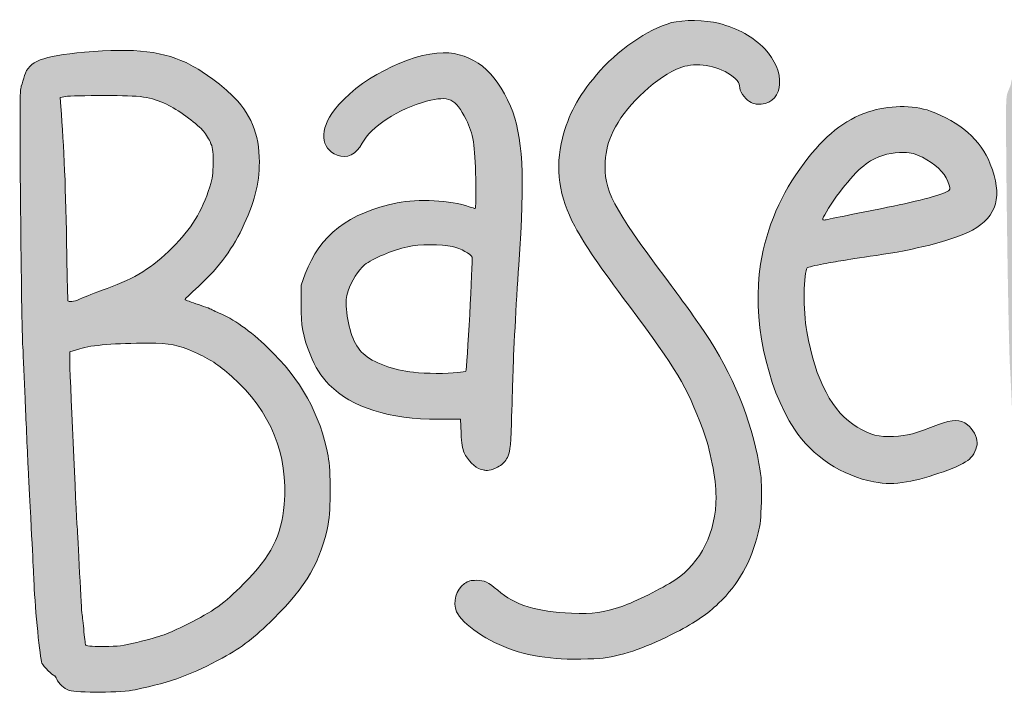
# Model space of a CAD drawing. Header units: inches. Extents: x 27 to 839, y 140 to 724.
# Tile 2 of 4: x 27 to 424, y 449 to 724. Entities that reach past the tile are written whole.
import ezdxf

# ---------------------------------------------------------------- set-up
doc = ezdxf.new("R2010")
doc.units = ezdxf.units.IN
doc.header["$MEASUREMENT"] = 0
doc.layers.add('Layer 1', color=7, linetype='Continuous')

msp = doc.modelspace()

# ---------------------------------------------------------------- hatches: boundary and pattern name
at = {"layer": 'Layer 1', "true_color": 0xffffff}
h = msp.add_hatch(color=7, dxfattribs=at)
h.dxf.hatch_style = 2
edge = h.paths.add_edge_path()
edge.add_spline(control_points=[(452.66, 449.57), (444.26, 449.91), (442.75, 450.48), (440.63, 454.03), (439.98, 455.12), (438.65, 456.54), (437.66, 457.19), (436.53, 457.95), (435.4, 459.34), (434.56, 461.01), (433.42, 463.3), (433.19, 464.5), (432.77, 470.47), (432.5, 474.24), (432.08, 478.7), (431.83, 480.39), (431.59, 482.08), (431.17, 488.58), (430.91, 494.83), (430.65, 501.07), (430.12, 511.61), (429.73, 518.25), (428.76, 534.83), (428.62, 537.71), (427.8, 558.24), (427.41, 568.13), (426.88, 579.74), (426.62, 584.03), (426.19, 591.32), (425.42, 635.14), (425.14, 668.57), (424.94, 692.39), (424.96, 692.81), (426.11, 695.33), (426.67, 696.56), (427.12, 697.89), (427.12, 698.31), (427.12, 699.99), (429.07, 702.81), (431.02, 703.94), (432.85, 705.01), (438.03, 706.54), (442.26, 707.26), (446.23, 707.94), (461.02, 708.95), (467.03, 708.96), (483.53, 708.97), (494.38, 704.92), (507.77, 693.75), (514.43, 688.19), (517.73, 683.47), (520.44, 675.62), (521.85, 671.54), (521.92, 671.01), (521.91, 664.01), (521.91, 657.95), (521.72, 655.97), (520.85, 652.65), (518.37, 643.25), (514.39, 634.39), (509.28, 626.93), (506.13, 622.33), (498.76, 614.34), (494.58, 611.01), (491.96, 608.92), (491.24, 607.69), (492.63, 607.69), (494.85, 607.69), (506.85, 602.61), (512.02, 599.48), (523.22, 592.7), (535.39, 579.67), (541.93, 567.47), (550.47, 551.52), (553.13, 531.02), (548.91, 513.6), (546.06, 501.81), (540.66, 492.6), (530.18, 481.61), (521.07, 472.07), (513.82, 466.68), (502.47, 461.02), (492.77, 456.19), (488.66, 454.61), (480.1, 452.44), (468.29, 449.45), (464.72, 449.08), (452.66, 449.57)], knot_values=[0, 0, 0, 0, 1, 1, 1, 2, 2, 2, 3, 3, 3, 4, 4, 4, 5, 5, 5, 6, 6, 6, 7, 7, 7, 8, 8, 8, 9, 9, 9, 10, 10, 10, 11, 11, 11, 12, 12, 12, 13, 13, 13, 14, 14, 14, 15, 15, 15, 16, 16, 16, 17, 17, 17, 18, 18, 18, 19, 19, 19, 20, 20, 20, 21, 21, 21, 22, 22, 22, 23, 23, 23, 24, 24, 24, 25, 25, 25, 26, 26, 26, 27, 27, 27, 28, 28, 28, 29, 29, 29, 29], degree=3, periodic=1)
edge = h.paths.add_edge_path()
edge.add_spline(control_points=[(473.5, 469.94), (483.21, 472.41), (484.41, 472.84), (492.27, 476.61), (500.76, 480.7), (505.57, 483.84), (511.55, 489.23), (519.98, 496.82), (525.86, 504.43), (528.86, 511.6), (533.31, 522.23), (533.32, 539.25), (528.88, 551.22), (525.45, 560.46), (521.65, 566.21), (513.73, 574.14), (505.71, 582.15), (500.2, 585.72), (490.74, 589.01), (485.88, 590.69), (479.16, 591), (464.15, 590.22), (454.83, 589.74), (452.86, 589.5), (449.59, 588.44), (447.51, 587.77), (445.66, 587.09), (445.48, 586.93), (445.3, 586.77), (445.35, 582.8), (445.58, 578.12), (445.81, 573.43), (446.23, 563.53), (446.52, 556.11), (446.8, 548.69), (447.44, 535.06), (447.94, 525.82), (448.44, 516.58), (449.07, 504.15), (449.34, 498.19), (449.78, 488.42), (450.78, 475.4), (451.5, 470.1), (451.5, 470.1), (451.78, 468.09), (451.78, 468.09), (451.78, 468.09), (458.98, 468.09), (458.98, 468.09), (465.81, 468.09), (466.58, 468.19), (473.5, 469.94)], knot_values=[0, 0, 0, 0, 1, 1, 1, 2, 2, 2, 3, 3, 3, 4, 4, 4, 5, 5, 5, 6, 6, 6, 7, 7, 7, 8, 8, 8, 9, 9, 9, 10, 10, 10, 11, 11, 11, 12, 12, 12, 13, 13, 13, 14, 14, 14, 15, 15, 15, 16, 16, 16, 17, 17, 17, 17], degree=3, periodic=1)
edge = h.paths.add_edge_path()
edge.add_spline(control_points=[(452.22, 609.6), (454.71, 610.61), (459.11, 612.28), (462.01, 613.31), (468.82, 615.74), (473.64, 618.28), (478.91, 622.22), (491.99, 631.98), (500.46, 644.76), (503.07, 658.67), (504.95, 668.67), (502.15, 675.12), (492.96, 681.92), (482.34, 689.77), (475.68, 691.35), (455.62, 690.82), (449.44, 690.66), (443.77, 690.39), (443.02, 690.21), (443.02, 690.21), (441.65, 689.9), (441.65, 689.9), (441.65, 689.9), (441.95, 684.88), (441.95, 684.88), (442.11, 682.12), (442.45, 676.45), (442.71, 672.29), (443.51, 659.22), (444.14, 640.6), (444.24, 627.1), (444.29, 619.94), (444.42, 612.52), (444.52, 610.62), (444.52, 610.62), (444.7, 607.16), (444.7, 607.16), (444.7, 607.16), (446.2, 607.47), (446.2, 607.47), (447.02, 607.63), (449.73, 608.6), (452.22, 609.6)], knot_values=[0, 0, 0, 0, 1, 1, 1, 2, 2, 2, 3, 3, 3, 4, 4, 4, 5, 5, 5, 6, 6, 6, 7, 7, 7, 8, 8, 8, 9, 9, 9, 10, 10, 10, 11, 11, 11, 12, 12, 12, 13, 13, 13, 14, 14, 14, 14], degree=3, periodic=1)
edge = h.paths.add_edge_path()
edge.add_spline(control_points=[(46.67, 452.69), (44.5, 453.46), (42.4, 455.37), (41.62, 457.26), (41.3, 458.01), (40.9, 458.62), (40.72, 458.62), (39.88, 458.62), (36.24, 462.29), (35.63, 463.75), (34.87, 465.56), (32.91, 485.22), (32.43, 495.77), (32.15, 502.04), (31.74, 510.18), (30.06, 542.86), (29.67, 550.54), (29.13, 563), (28.86, 570.54), (28.59, 578.09), (28.16, 587.57), (27.89, 591.6), (27.63, 595.64), (27.23, 620.55), (27, 646.97), (26.65, 688.73), (26.68, 695.25), (27.29, 696.9), (27.67, 697.94), (28.28, 699.85), (28.65, 701.16), (30.26, 706.94), (35.64, 709.04), (52.81, 710.6), (73.24, 712.45), (85.38, 710.99), (95.8, 705.42), (100.76, 702.77), (107.75, 697.69), (111.86, 693.75), (120.04, 685.93), (123.47, 677.77), (123.47, 666.15), (123.47, 657.68), (121.24, 649.09), (116.53, 639.4), (111.96, 629.99), (106.24, 622.57), (97.57, 614.77), (95.17, 612.61), (93.3, 610.74), (93.43, 610.61), (93.55, 610.49), (96, 609.59), (98.87, 608.62), (101.74, 607.65), (104.35, 606.65), (104.67, 606.4), (104.99, 606.15), (106.13, 605.61), (107.2, 605.19), (112.67, 603.07), (119.79, 598), (126.9, 591.18), (140.26, 578.35), (148.06, 564.33), (151.22, 547.47), (152.38, 541.24), (152.38, 525.88), (151.21, 519.67), (148.5, 505.25), (142.24, 494.42), (129.31, 481.75), (120.83, 473.45), (117.08, 470.58), (108.43, 465.76), (96.97, 459.37), (88.19, 456.16), (73.33, 452.91), (68.16, 451.79), (49.64, 451.63), (46.67, 452.69)], knot_values=[0, 0, 0, 0, 1, 1, 1, 2, 2, 2, 3, 3, 3, 4, 4, 4, 5, 5, 5, 6, 6, 6, 7, 7, 7, 8, 8, 8, 9, 9, 9, 10, 10, 10, 11, 11, 11, 12, 12, 12, 13, 13, 13, 14, 14, 14, 15, 15, 15, 16, 16, 16, 17, 17, 17, 18, 18, 18, 19, 19, 19, 20, 20, 20, 21, 21, 21, 22, 22, 22, 23, 23, 23, 24, 24, 24, 25, 25, 25, 26, 26, 26, 27, 27, 27, 27], degree=3, periodic=1)
edge = h.paths.add_edge_path()
edge.add_spline(control_points=[(73.98, 472.11), (84.86, 474.87), (85.58, 475.13), (94.38, 479.45), (104.85, 484.59), (109.12, 487.65), (117.1, 495.73), (128.24, 506.99), (132.38, 515.1), (133.46, 527.76), (135.19, 548.1), (128.1, 565.45), (112.28, 579.54), (106.65, 584.55), (103.6, 586.55), (97.27, 589.38), (90.47, 592.42), (87.45, 593), (78.6, 593.01), (65.43, 593.03), (55.66, 592.24), (50.98, 590.78), (50.98, 590.78), (46.84, 589.48), (46.84, 589.48), (46.84, 589.48), (46.84, 587.34), (46.84, 587.34), (46.84, 582.2), (49.47, 523.31), (49.9, 518.72), (50.04, 517.29), (50.48, 508.9), (50.87, 500.08), (51.27, 491.26), (51.68, 483.91), (51.78, 483.74), (51.89, 483.58), (52.21, 480.79), (52.51, 477.54), (52.8, 474.29), (53.13, 471.37), (53.24, 471.05), (53.38, 470.61), (55.26, 470.46), (60.46, 470.46), (66.93, 470.46), (68, 470.59), (73.98, 472.11)], knot_values=[0, 0, 0, 0, 1, 1, 1, 2, 2, 2, 3, 3, 3, 4, 4, 4, 5, 5, 5, 6, 6, 6, 7, 7, 7, 8, 8, 8, 9, 9, 9, 10, 10, 10, 11, 11, 11, 12, 12, 12, 13, 13, 13, 14, 14, 14, 15, 15, 15, 16, 16, 16, 16], degree=3, periodic=1)
edge = h.paths.add_edge_path()
edge.add_spline(control_points=[(50.86, 610.8), (53.9, 612.13), (56.28, 613.05), (61.98, 615.12), (73.38, 619.25), (80.15, 623.49), (88.27, 631.58), (95.88, 639.15), (100.27, 646.28), (103.42, 656.2), (104.59, 659.9), (104.77, 661.21), (104.78, 666.14), (104.78, 671.29), (104.67, 672.06), (103.54, 674.48), (102.85, 675.94), (101.48, 678.03), (100.5, 679.11), (97.71, 682.2), (90.3, 687.54), (85.99, 689.55), (79.4, 692.64), (76.04, 693.11), (60.79, 693.11), (53.51, 693.11), (46.51, 692.93), (45.24, 692.72), (45.24, 692.72), (42.93, 692.32), (42.93, 692.32), (42.93, 692.32), (43.23, 688.7), (43.23, 688.7), (44.59, 672.24), (45.26, 655.76), (45.69, 628.75), (45.85, 618.86), (46.05, 610.51), (46.15, 610.19), (46.36, 609.52), (48.6, 609.81), (50.86, 610.8)], knot_values=[0, 0, 0, 0, 1, 1, 1, 2, 2, 2, 3, 3, 3, 4, 4, 4, 5, 5, 5, 6, 6, 6, 7, 7, 7, 8, 8, 8, 9, 9, 9, 10, 10, 10, 11, 11, 11, 12, 12, 12, 13, 13, 13, 14, 14, 14, 14], degree=3, periodic=1)
edge = h.paths.add_edge_path()
edge.add_spline(control_points=[(666.08, 453.01), (663.54, 453.74), (660.96, 456.71), (660.3, 459.65), (659.8, 461.88), (659.85, 462.49), (660.7, 464.91), (660.7, 464.91), (661.67, 467.65), (661.67, 467.65), (661.67, 467.65), (660.75, 486.21), (660.75, 486.21), (660.25, 496.41), (659.63, 508.28), (659.37, 512.57), (659.11, 516.87), (658.68, 525.28), (658.41, 531.27), (658.15, 537.25), (657.72, 545.45), (657.47, 549.49), (657.21, 553.52), (656.69, 563.74), (656.29, 572.2), (655.9, 580.66), (655.47, 588.96), (655.33, 590.66), (655.19, 592.35), (654.66, 602.14), (654.15, 612.43), (652.77, 640.46), (651.88, 657.63), (651.09, 671.82), (649.68, 697), (649.42, 703.99), (649.84, 705.44), (651.04, 709.62), (653.67, 712.03), (657.6, 712.57), (661.7, 713.13), (665.51, 710.87), (667.17, 706.89), (667.96, 705.01), (668.14, 702.16), (670.69, 653.12), (671.22, 642.84), (672.18, 624.32), (672.83, 611.95), (675.27, 565.13), (676.4, 543.32), (677.57, 520.62), (679.48, 483.77), (680.14, 472.22), (680.36, 472), (680.6, 471.76), (697.96, 472.93), (741.42, 476.13), (766.22, 477.95), (766.48, 477.95), (769.61, 475.31), (775.26, 470.56), (773.07, 461.46), (765.83, 459.61), (764.03, 459.15), (750.71, 458.12), (700.98, 454.6), (695.39, 454.2), (686.56, 453.56), (681.35, 453.18), (670.69, 452.39), (668.31, 452.36), (666.08, 453.01)], knot_values=[0, 0, 0, 0, 1, 1, 1, 2, 2, 2, 3, 3, 3, 4, 4, 4, 5, 5, 5, 6, 6, 6, 7, 7, 7, 8, 8, 8, 9, 9, 9, 10, 10, 10, 11, 11, 11, 12, 12, 12, 13, 13, 13, 14, 14, 14, 15, 15, 15, 16, 16, 16, 17, 17, 17, 18, 18, 18, 19, 19, 19, 20, 20, 20, 21, 21, 21, 22, 22, 22, 23, 23, 23, 24, 24, 24, 24], degree=3, periodic=1)
edge = h.paths.add_edge_path()
edge.add_spline(control_points=[(243.37, 465.57), (230.59, 466.62), (220.53, 469.96), (211.4, 476.16), (207.72, 478.66), (203.98, 482.39), (203.14, 484.39), (201.47, 488.41), (202.87, 493.44), (206.33, 495.84), (207.97, 496.97), (208.75, 497.19), (211.16, 497.17), (214.52, 497.15), (215.76, 496.57), (219.72, 493.17), (226.72, 487.16), (235.57, 484.39), (249.52, 483.87), (258.56, 483.53), (262.19, 484.02), (269.85, 486.63), (275.22, 488.46), (286.15, 493.89), (291.23, 497.25), (301.86, 504.29), (307.93, 516.51), (307.93, 530.87), (307.93, 538.26), (305.59, 550.2), (302.56, 558.24), (295.92, 575.87), (292.07, 582.34), (272.94, 607.93), (259.96, 625.3), (255.65, 631.61), (250.83, 640.35), (244.47, 651.86), (242.8, 663.8), (245.87, 675.84), (248.31, 685.38), (252.19, 692.64), (259.57, 701.41), (267.91, 711.33), (280.28, 719.94), (289.96, 722.56), (294.38, 723.76), (304.06, 723.64), (308.88, 722.32), (317.03, 720.1), (322.79, 716.91), (327.58, 711.96), (336.23, 703.02), (335.44, 690.43), (326.18, 689.66), (323.99, 689.48), (323.24, 689.65), (321.48, 690.68), (319.31, 691.95), (317.39, 694.94), (317.39, 697.03), (317.39, 698.62), (314.75, 701.24), (311.56, 702.81), (305, 706.03), (297.56, 706.38), (291.91, 703.74), (282.04, 699.13), (270.74, 688.03), (266.39, 678.68), (264.26, 674.08), (263.53, 671.32), (263.17, 666.35), (262.34, 655.2), (266.14, 647.89), (287.58, 619.29), (293.44, 611.48), (300.57, 601.58), (303.44, 597.28), (314.57, 580.62), (322.19, 562.1), (325.26, 544.32), (326.32, 538.17), (326.42, 536.49), (326.22, 528.9), (326.05, 522.34), (325.77, 519.45), (324.99, 516.36), (322.02, 504.53), (316.94, 495.49), (308.97, 487.88), (304.33, 483.44), (299.86, 480.4), (291.75, 476.16), (280.79, 470.43), (270.76, 466.87), (262.37, 465.75), (258.99, 465.29), (247.94, 465.19), (243.37, 465.57)], knot_values=[0, 0, 0, 0, 1, 1, 1, 2, 2, 2, 3, 3, 3, 4, 4, 4, 5, 5, 5, 6, 6, 6, 7, 7, 7, 8, 8, 8, 9, 9, 9, 10, 10, 10, 11, 11, 11, 12, 12, 12, 13, 13, 13, 14, 14, 14, 15, 15, 15, 16, 16, 16, 17, 17, 17, 18, 18, 18, 19, 19, 19, 20, 20, 20, 21, 21, 21, 22, 22, 22, 23, 23, 23, 24, 24, 24, 25, 25, 25, 26, 26, 26, 27, 27, 27, 28, 28, 28, 29, 29, 29, 30, 30, 30, 31, 31, 31, 32, 32, 32, 33, 33, 33, 33], degree=3, periodic=1)
edge = h.paths.add_edge_path()
edge.add_spline(control_points=[(740.9, 513.19), (736.37, 515.38), (735.64, 517.34), (734.54, 530.31), (734.05, 536.04), (733.11, 546.91), (732.44, 554.45), (731.78, 562), (730.82, 573.08), (730.31, 579.06), (729.79, 585.05), (728.83, 596.12), (728.17, 603.67), (726.15, 626.61), (725.16, 638.05), (723.92, 652.65), (723.27, 660.33), (722.54, 668.74), (722.28, 671.34), (722.03, 673.95), (721.37, 681.23), (720.82, 687.53), (719.88, 698.24), (719.86, 699.14), (720.58, 701.29), (721.33, 703.57), (723.37, 705.96), (725.5, 707.05), (726.11, 707.37), (727.75, 707.63), (729.14, 707.65), (733.31, 707.68), (736.85, 705.01), (738.05, 700.92), (738.38, 699.77), (738.93, 694.01), (741.4, 665.66), (742.06, 658.12), (743.03, 647.04), (743.55, 641.06), (744.07, 635.07), (745.04, 624), (745.69, 616.45), (746.35, 608.9), (747.31, 597.83), (747.83, 591.84), (748.36, 585.85), (749.3, 574.99), (749.93, 567.7), (752.65, 536.3), (753.11, 531.26), (753.27, 531.09), (753.49, 530.86), (820.45, 532.37), (824.16, 532.69), (828.47, 533.05), (832.07, 531.86), (834.3, 529.33), (839.39, 523.54), (837.58, 515.23), (830.8, 513.26), (828.46, 512.58), (828.01, 512.58), (825.48, 513.29), (822.91, 514.01), (820.56, 514.01), (793.65, 513.32), (737.19, 511.85), (743.66, 511.86), (740.9, 513.19)], knot_values=[0, 0, 0, 0, 1, 1, 1, 2, 2, 2, 3, 3, 3, 4, 4, 4, 5, 5, 5, 6, 6, 6, 7, 7, 7, 8, 8, 8, 9, 9, 9, 10, 10, 10, 11, 11, 11, 12, 12, 12, 13, 13, 13, 14, 14, 14, 15, 15, 15, 16, 16, 16, 17, 17, 17, 18, 18, 18, 19, 19, 19, 20, 20, 20, 21, 21, 21, 22, 22, 22, 23, 23, 23, 23], degree=3, periodic=1)
edge = h.paths.add_edge_path()
edge.add_spline(control_points=[(616.55, 530.5), (613.32, 532), (611.12, 535.31), (611.11, 538.7), (611.1, 541.14), (610.56, 541.67), (608.73, 541.03), (602.52, 538.87), (585.03, 542.62), (571.51, 549.02), (554.46, 557.09), (545.84, 569.74), (545.03, 587.86), (544.43, 601.27), (547.85, 611.19), (555.6, 618.57), (565.6, 628.09), (583.64, 633.01), (597.28, 629.96), (602.05, 628.89), (605.83, 627.64), (608.64, 626.21), (609.72, 625.65), (610.72, 625.2), (610.86, 625.2), (611.32, 625.2), (611.12, 651.36), (610.62, 656.66), (609.67, 666.7), (607.57, 673.56), (604.84, 675.55), (604.84, 675.55), (603.54, 676.5), (603.54, 676.5), (603.54, 676.5), (598.9, 675.45), (598.9, 675.45), (591.58, 673.8), (584.15, 670.41), (577.06, 665.49), (569.74, 660.4), (564.22, 655.94), (559.94, 651.63), (554.73, 646.39), (553.4, 645.55), (550.33, 645.55), (544.14, 645.55), (540.62, 651.72), (543.47, 657.61), (546.53, 663.94), (567.15, 681.55), (578.48, 687.53), (588.51, 692.82), (600.54, 695.67), (607.24, 694.35), (617.35, 692.36), (623.94, 684.57), (627.14, 670.81), (629.9, 658.93), (630.2, 648.08), (629.17, 597.94), (628.69, 574.59), (628.67, 564.21), (629.08, 552.88), (629.46, 542.35), (629.46, 537.62), (629.1, 536.27), (627.67, 530.98), (621.59, 528.18), (616.55, 530.5)], knot_values=[0, 0, 0, 0, 1, 1, 1, 2, 2, 2, 3, 3, 3, 4, 4, 4, 5, 5, 5, 6, 6, 6, 7, 7, 7, 8, 8, 8, 9, 9, 9, 10, 10, 10, 11, 11, 11, 12, 12, 12, 13, 13, 13, 14, 14, 14, 15, 15, 15, 16, 16, 16, 17, 17, 17, 18, 18, 18, 19, 19, 19, 20, 20, 20, 21, 21, 21, 22, 22, 22, 23, 23, 23, 23], degree=3, periodic=1)
edge = h.paths.add_edge_path()
edge.add_spline(control_points=[(610.28, 579.65), (610.28, 579.65), (610.53, 600.83), (610.53, 600.83), (610.53, 600.83), (609.1, 602.46), (609.1, 602.46), (608.31, 603.36), (607.27, 605), (606.78, 606.11), (605.48, 609.05), (602.53, 610.78), (596.45, 612.18), (588.67, 613.96), (579.15, 612.17), (571.41, 607.47), (568.13, 605.48), (566.18, 603.2), (564.69, 599.61), (563.77, 597.39), (563.62, 596.19), (563.61, 590.66), (563.59, 584.88), (563.71, 583.9), (564.9, 580.48), (565.62, 578.4), (566.94, 575.69), (567.85, 574.46), (571.31, 569.73), (577.91, 565.79), (588.17, 562.32), (596.5, 559.51), (597.19, 559.38), (609.03, 558.55), (610.03, 558.48), (610.03, 558.5), (610.28, 579.65)], knot_values=[0, 0, 0, 0, 1, 1, 1, 2, 2, 2, 3, 3, 3, 4, 4, 4, 5, 5, 5, 6, 6, 6, 7, 7, 7, 8, 8, 8, 9, 9, 9, 10, 10, 10, 11, 11, 11, 12, 12, 12, 12], degree=3, periodic=1)
edge = h.paths.add_edge_path()
edge.add_spline(control_points=[(371.67, 536.98), (358.98, 539.28), (346.7, 547.41), (339.56, 558.26), (328.2, 575.51), (322.37, 604), (325.9, 624.98), (328.47, 640.22), (334.08, 653.26), (343.45, 665.73), (351.98, 677.08), (359.56, 683.13), (369.5, 686.51), (377.38, 689.2), (387.46, 689.32), (394.49, 686.83), (406.3, 682.63), (414.89, 675.04), (418.7, 665.43), (423.78, 652.62), (421.49, 644.19), (411.46, 638.72), (404.81, 635.1), (390.53, 631.21), (375.57, 628.94), (359.58, 626.52), (356.99, 626.11), (351.31, 625.05), (347.98, 624.44), (345.04, 623.71), (344.77, 623.44), (343.23, 621.91), (343.09, 605.88), (344.54, 597.75), (348.06, 578.06), (355.02, 564.87), (364.98, 559.06), (370.59, 555.78), (373.52, 555.02), (379.59, 555.31), (385.12, 555.57), (388.38, 556.43), (397.79, 560.13), (403.46, 562.35), (406.65, 562.34), (409.5, 560.08), (411.65, 558.36), (413.41, 555.09), (413.4, 552.82), (413.38, 550.66), (412, 547.7), (410.27, 546.1), (407.38, 543.42), (393.56, 538.45), (384.85, 536.95), (379.81, 536.09), (376.56, 536.1), (371.67, 536.98)], knot_values=[0, 0, 0, 0, 1, 1, 1, 2, 2, 2, 3, 3, 3, 4, 4, 4, 5, 5, 5, 6, 6, 6, 7, 7, 7, 8, 8, 8, 9, 9, 9, 10, 10, 10, 11, 11, 11, 12, 12, 12, 13, 13, 13, 14, 14, 14, 15, 15, 15, 16, 16, 16, 17, 17, 17, 18, 18, 18, 19, 19, 19, 19], degree=3, periodic=1)
edge = h.paths.add_edge_path()
edge.add_spline(control_points=[(361.38, 644.74), (365.93, 645.67), (373.06, 647.1), (377.22, 647.92), (389.76, 650.4), (401.01, 653.52), (402.08, 654.82), (402.55, 655.37), (402.44, 656.08), (401.53, 658.39), (400.07, 662.11), (396.31, 665.68), (391.28, 668.13), (388.15, 669.65), (387.07, 669.93), (383.73, 670.08), (379.2, 670.28), (374.64, 669.13), (370.36, 666.7), (365.75, 664.08), (358.91, 656.36), (353.41, 647.57), (350.69, 643.22), (350.48, 642.5), (352.04, 642.83), (352.62, 642.96), (356.82, 643.82), (361.38, 644.74)], knot_values=[0, 0, 0, 0, 1, 1, 1, 2, 2, 2, 3, 3, 3, 4, 4, 4, 5, 5, 5, 6, 6, 6, 7, 7, 7, 8, 8, 8, 9, 9, 9, 9], degree=3, periodic=1)
edge = h.paths.add_edge_path()
edge.add_spline(control_points=[(214.52, 541.67), (214.26, 541.76), (213.44, 541.96), (212.71, 542.12), (210.72, 542.57), (207.43, 545.87), (206.24, 548.63), (205.44, 550.51), (205.14, 552.35), (204.94, 556.67), (204.94, 556.67), (204.68, 562.26), (204.68, 562.26), (204.68, 562.26), (195.94, 562.26), (195.94, 562.26), (175.71, 562.26), (160.85, 566.95), (151.71, 576.21), (148.23, 579.74), (146.13, 583.09), (143.96, 588.56), (141.01, 596), (140.29, 599.91), (140.28, 608.64), (140.28, 608.64), (140.28, 616.45), (140.28, 616.45), (140.28, 616.45), (142.01, 621.09), (142.01, 621.09), (147.81, 636.64), (159.54, 645.69), (179.16, 649.76), (187.38, 651.47), (200.86, 650.73), (208.19, 648.18), (209.33, 647.78), (210.44, 647.46), (210.65, 647.45), (210.87, 647.45), (210.96, 652.82), (210.84, 659.39), (210.6, 673.16), (209.88, 677.63), (206.96, 683.44), (202.7, 691.95), (200.11, 693.14), (191.03, 690.78), (179.81, 687.86), (168.34, 680.38), (165.03, 673.83), (162.79, 669.39), (158.63, 667.39), (154.88, 668.96), (148.09, 671.8), (147.64, 679.16), (153.76, 687.3), (162.69, 699.16), (184.04, 710.37), (197.76, 710.38), (209.62, 710.39), (218.92, 702.99), (224.86, 688.79), (230.01, 676.5), (230.79, 661.5), (228.24, 624.49), (227.17, 609.07), (226.05, 587.86), (225.87, 579.77), (225.78, 575.74), (225.5, 567.17), (225.25, 560.73), (224.82, 549.66), (224.73, 548.91), (223.62, 546.77), (222.84, 545.26), (221.76, 544.1), (220.37, 543.26), (218.43, 542.08), (215.59, 541.32), (214.52, 541.67)], knot_values=[0, 0, 0, 0, 1, 1, 1, 2, 2, 2, 3, 3, 3, 4, 4, 4, 5, 5, 5, 6, 6, 6, 7, 7, 7, 8, 8, 8, 9, 9, 9, 10, 10, 10, 11, 11, 11, 12, 12, 12, 13, 13, 13, 14, 14, 14, 15, 15, 15, 16, 16, 16, 17, 17, 17, 18, 18, 18, 19, 19, 19, 20, 20, 20, 21, 21, 21, 22, 22, 22, 23, 23, 23, 24, 24, 24, 25, 25, 25, 26, 26, 26, 27, 27, 27, 27], degree=3, periodic=1)
edge = h.paths.add_edge_path()
edge.add_spline(control_points=[(203.5, 581.12), (205.25, 581.31), (206.77, 581.57), (206.88, 581.69), (207.31, 582.12), (209.74, 626.85), (209.39, 627.77), (208.89, 629.08), (204.83, 631.28), (201.48, 632.04), (197.17, 633.02), (187.83, 633.01), (183.47, 632.02), (176.99, 630.54), (169.34, 627.33), (165.94, 624.65), (163.44, 622.67), (160.51, 618.04), (159.34, 614.19), (158.51, 611.44), (158.38, 610.18), (158.63, 606.8), (159.19, 599.05), (161.8, 592.07), (165.37, 588.78), (169.32, 585.13), (177.48, 582.11), (185.73, 581.24), (190.54, 580.73), (199.46, 580.67), (203.5, 581.12)], knot_values=[0, 0, 0, 0, 1, 1, 1, 2, 2, 2, 3, 3, 3, 4, 4, 4, 5, 5, 5, 6, 6, 6, 7, 7, 7, 8, 8, 8, 9, 9, 9, 10, 10, 10, 10], degree=3, periodic=1)

# ---------------------------------------------------------------- linework, layer by layer
at = {"layer": 'Layer 1', "color": 7, "lineweight": 5, "true_color": 0xffffff}
for points, knots in [([(243.37, 465.57), (230.59, 466.62), (220.53, 469.96), (211.4, 476.16), (207.72, 478.66), (203.98, 482.39), (203.14, 484.39), (201.47, 488.41), (202.87, 493.44), (206.33, 495.84), (207.97, 496.97), (208.75, 497.19), (211.16, 497.17), (214.52, 497.15), (215.76, 496.57), (219.72, 493.17), (226.72, 487.16), (235.57, 484.39), (249.52, 483.87), (258.56, 483.53), (262.19, 484.02), (269.85, 486.63), (275.22, 488.46), (286.15, 493.89), (291.23, 497.25), (301.86, 504.29), (307.93, 516.51), (307.93, 530.87), (307.93, 538.26), (305.59, 550.2), (302.56, 558.24), (295.92, 575.87), (292.07, 582.34), (272.94, 607.93), (259.96, 625.3), (255.65, 631.61), (250.83, 640.35), (244.47, 651.86), (242.8, 663.8), (245.87, 675.84), (248.31, 685.38), (252.19, 692.64), (259.57, 701.41), (267.91, 711.33), (280.28, 719.94), (289.96, 722.56), (294.38, 723.76), (304.06, 723.64), (308.88, 722.32), (317.03, 720.1), (322.79, 716.91), (327.58, 711.96), (336.23, 703.02), (335.44, 690.43), (326.18, 689.66), (323.99, 689.48), (323.24, 689.65), (321.48, 690.68), (319.31, 691.95), (317.39, 694.94), (317.39, 697.03), (317.39, 698.62), (314.75, 701.24), (311.56, 702.81), (305, 706.03), (297.56, 706.38), (291.91, 703.74), (282.04, 699.13), (270.74, 688.03), (266.39, 678.68), (264.26, 674.08), (263.53, 671.32), (263.17, 666.35), (262.34, 655.2), (266.14, 647.89), (287.58, 619.29), (293.44, 611.48), (300.57, 601.58), (303.44, 597.28), (314.57, 580.62), (322.19, 562.1), (325.26, 544.32), (326.32, 538.17), (326.42, 536.49), (326.22, 528.9), (326.05, 522.34), (325.77, 519.45), (324.99, 516.36), (322.02, 504.53), (316.94, 495.49), (308.97, 487.88), (304.33, 483.44), (299.86, 480.4), (291.75, 476.16), (280.79, 470.43), (270.76, 466.87), (262.37, 465.75), (258.99, 465.29), (247.94, 465.19), (243.37, 465.57)], [0, 0, 0, 0, 1, 1, 1, 2, 2, 2, 3, 3, 3, 4, 4, 4, 5, 5, 5, 6, 6, 6, 7, 7, 7, 8, 8, 8, 9, 9, 9, 10, 10, 10, 11, 11, 11, 12, 12, 12, 13, 13, 13, 14, 14, 14, 15, 15, 15, 16, 16, 16, 17, 17, 17, 18, 18, 18, 19, 19, 19, 20, 20, 20, 21, 21, 21, 22, 22, 22, 23, 23, 23, 24, 24, 24, 25, 25, 25, 26, 26, 26, 27, 27, 27, 28, 28, 28, 29, 29, 29, 30, 30, 30, 31, 31, 31, 32, 32, 32, 33, 33, 33, 33]), ([(46.67, 452.69), (44.5, 453.46), (42.4, 455.37), (41.62, 457.26), (41.3, 458.01), (40.9, 458.62), (40.72, 458.62), (39.88, 458.62), (36.24, 462.29), (35.63, 463.75), (34.87, 465.56), (32.91, 485.22), (32.43, 495.77), (32.15, 502.04), (31.74, 510.18), (30.06, 542.86), (29.67, 550.54), (29.13, 563), (28.86, 570.54), (28.59, 578.09), (28.16, 587.57), (27.89, 591.6), (27.63, 595.64), (27.23, 620.55), (27, 646.97), (26.65, 688.73), (26.68, 695.25), (27.29, 696.9), (27.67, 697.94), (28.28, 699.85), (28.65, 701.16), (30.26, 706.94), (35.64, 709.04), (52.81, 710.6), (73.24, 712.45), (85.38, 710.99), (95.8, 705.42), (100.76, 702.77), (107.75, 697.69), (111.86, 693.75), (120.04, 685.93), (123.47, 677.77), (123.47, 666.15), (123.47, 657.68), (121.24, 649.09), (116.53, 639.4), (111.96, 629.99), (106.24, 622.57), (97.57, 614.77), (95.17, 612.61), (93.3, 610.74), (93.43, 610.61), (93.55, 610.49), (96, 609.59), (98.87, 608.62), (101.74, 607.65), (104.35, 606.65), (104.67, 606.4), (104.99, 606.15), (106.13, 605.61), (107.2, 605.19), (112.67, 603.07), (119.79, 598), (126.9, 591.18), (140.26, 578.35), (148.06, 564.33), (151.22, 547.47), (152.38, 541.24), (152.38, 525.88), (151.21, 519.67), (148.5, 505.25), (142.24, 494.42), (129.31, 481.75), (120.83, 473.45), (117.08, 470.58), (108.43, 465.76), (96.97, 459.37), (88.19, 456.16), (73.33, 452.91), (68.16, 451.79), (49.64, 451.63), (46.67, 452.69)], [0, 0, 0, 0, 1, 1, 1, 2, 2, 2, 3, 3, 3, 4, 4, 4, 5, 5, 5, 6, 6, 6, 7, 7, 7, 8, 8, 8, 9, 9, 9, 10, 10, 10, 11, 11, 11, 12, 12, 12, 13, 13, 13, 14, 14, 14, 15, 15, 15, 16, 16, 16, 17, 17, 17, 18, 18, 18, 19, 19, 19, 20, 20, 20, 21, 21, 21, 22, 22, 22, 23, 23, 23, 24, 24, 24, 25, 25, 25, 26, 26, 26, 27, 27, 27, 27]), ([(214.52, 541.67), (214.26, 541.76), (213.44, 541.96), (212.71, 542.12), (210.72, 542.57), (207.43, 545.87), (206.24, 548.63), (205.44, 550.51), (205.14, 552.35), (204.94, 556.67), (204.94, 556.67), (204.68, 562.26), (204.68, 562.26), (204.68, 562.26), (195.94, 562.26), (195.94, 562.26), (175.71, 562.26), (160.85, 566.95), (151.71, 576.21), (148.23, 579.74), (146.13, 583.09), (143.96, 588.56), (141.01, 596), (140.29, 599.91), (140.28, 608.64), (140.28, 608.64), (140.28, 616.45), (140.28, 616.45), (140.28, 616.45), (142.01, 621.09), (142.01, 621.09), (147.81, 636.64), (159.54, 645.69), (179.16, 649.76), (187.38, 651.47), (200.86, 650.73), (208.19, 648.18), (209.33, 647.78), (210.44, 647.46), (210.65, 647.45), (210.87, 647.45), (210.96, 652.82), (210.84, 659.39), (210.6, 673.16), (209.88, 677.63), (206.96, 683.44), (202.7, 691.95), (200.11, 693.14), (191.03, 690.78), (179.81, 687.86), (168.34, 680.38), (165.03, 673.83), (162.79, 669.39), (158.63, 667.39), (154.88, 668.96), (148.09, 671.8), (147.64, 679.16), (153.76, 687.3), (162.69, 699.16), (184.04, 710.37), (197.76, 710.38), (209.62, 710.39), (218.92, 702.99), (224.86, 688.79), (230.01, 676.5), (230.79, 661.5), (228.24, 624.49), (227.17, 609.07), (226.05, 587.86), (225.87, 579.77), (225.78, 575.74), (225.5, 567.17), (225.25, 560.73), (224.82, 549.66), (224.73, 548.91), (223.62, 546.77), (222.84, 545.26), (221.76, 544.1), (220.37, 543.26), (218.43, 542.08), (215.59, 541.32), (214.52, 541.67)], [0, 0, 0, 0, 1, 1, 1, 2, 2, 2, 3, 3, 3, 4, 4, 4, 5, 5, 5, 6, 6, 6, 7, 7, 7, 8, 8, 8, 9, 9, 9, 10, 10, 10, 11, 11, 11, 12, 12, 12, 13, 13, 13, 14, 14, 14, 15, 15, 15, 16, 16, 16, 17, 17, 17, 18, 18, 18, 19, 19, 19, 20, 20, 20, 21, 21, 21, 22, 22, 22, 23, 23, 23, 24, 24, 24, 25, 25, 25, 26, 26, 26, 27, 27, 27, 27]), ([(50.86, 610.8), (53.9, 612.13), (56.28, 613.05), (61.98, 615.12), (73.38, 619.25), (80.15, 623.49), (88.27, 631.58), (95.88, 639.15), (100.27, 646.28), (103.42, 656.2), (104.59, 659.9), (104.77, 661.21), (104.78, 666.14), (104.78, 671.29), (104.67, 672.06), (103.54, 674.48), (102.85, 675.94), (101.48, 678.03), (100.5, 679.11), (97.71, 682.2), (90.3, 687.54), (85.99, 689.55), (79.4, 692.64), (76.04, 693.11), (60.79, 693.11), (53.51, 693.11), (46.51, 692.93), (45.24, 692.72), (45.24, 692.72), (42.93, 692.32), (42.93, 692.32), (42.93, 692.32), (43.23, 688.7), (43.23, 688.7), (44.59, 672.24), (45.26, 655.76), (45.69, 628.75), (45.85, 618.86), (46.05, 610.51), (46.15, 610.19), (46.36, 609.52), (48.6, 609.81), (50.86, 610.8)], [0, 0, 0, 0, 1, 1, 1, 2, 2, 2, 3, 3, 3, 4, 4, 4, 5, 5, 5, 6, 6, 6, 7, 7, 7, 8, 8, 8, 9, 9, 9, 10, 10, 10, 11, 11, 11, 12, 12, 12, 13, 13, 13, 14, 14, 14, 14]), ([(371.67, 536.98), (358.98, 539.28), (346.7, 547.41), (339.56, 558.26), (328.2, 575.51), (322.37, 604), (325.9, 624.98), (328.47, 640.22), (334.08, 653.26), (343.45, 665.73), (351.98, 677.08), (359.56, 683.13), (369.5, 686.51), (377.38, 689.2), (387.46, 689.32), (394.49, 686.83), (406.3, 682.63), (414.89, 675.04), (418.7, 665.43), (423.78, 652.62), (421.49, 644.19), (411.46, 638.72), (404.81, 635.1), (390.53, 631.21), (375.57, 628.94), (359.58, 626.52), (356.99, 626.11), (351.31, 625.05), (347.98, 624.44), (345.04, 623.71), (344.77, 623.44), (343.23, 621.91), (343.09, 605.88), (344.54, 597.75), (348.06, 578.06), (355.02, 564.87), (364.98, 559.06), (370.59, 555.78), (373.52, 555.02), (379.59, 555.31), (385.12, 555.57), (388.38, 556.43), (397.79, 560.13), (403.46, 562.35), (406.65, 562.34), (409.5, 560.08), (411.65, 558.36), (413.41, 555.09), (413.4, 552.82), (413.38, 550.66), (412, 547.7), (410.27, 546.1), (407.38, 543.42), (393.56, 538.45), (384.85, 536.95), (379.81, 536.09), (376.56, 536.1), (371.67, 536.98)], [0, 0, 0, 0, 1, 1, 1, 2, 2, 2, 3, 3, 3, 4, 4, 4, 5, 5, 5, 6, 6, 6, 7, 7, 7, 8, 8, 8, 9, 9, 9, 10, 10, 10, 11, 11, 11, 12, 12, 12, 13, 13, 13, 14, 14, 14, 15, 15, 15, 16, 16, 16, 17, 17, 17, 18, 18, 18, 19, 19, 19, 19]), ([(361.38, 644.74), (365.93, 645.67), (373.06, 647.1), (377.22, 647.92), (389.76, 650.4), (401.01, 653.52), (402.08, 654.82), (402.55, 655.37), (402.44, 656.08), (401.53, 658.39), (400.07, 662.11), (396.31, 665.68), (391.28, 668.13), (388.15, 669.65), (387.07, 669.93), (383.73, 670.08), (379.2, 670.28), (374.64, 669.13), (370.36, 666.7), (365.75, 664.08), (358.91, 656.36), (353.41, 647.57), (350.69, 643.22), (350.48, 642.5), (352.04, 642.83), (352.62, 642.96), (356.82, 643.82), (361.38, 644.74)], [0, 0, 0, 0, 1, 1, 1, 2, 2, 2, 3, 3, 3, 4, 4, 4, 5, 5, 5, 6, 6, 6, 7, 7, 7, 8, 8, 8, 9, 9, 9, 9]), ([(203.5, 581.12), (205.25, 581.31), (206.77, 581.57), (206.88, 581.69), (207.31, 582.12), (209.74, 626.85), (209.39, 627.77), (208.89, 629.08), (204.83, 631.28), (201.48, 632.04), (197.17, 633.02), (187.83, 633.01), (183.47, 632.02), (176.99, 630.54), (169.34, 627.33), (165.94, 624.65), (163.44, 622.67), (160.51, 618.04), (159.34, 614.19), (158.51, 611.44), (158.38, 610.18), (158.63, 606.8), (159.19, 599.05), (161.8, 592.07), (165.37, 588.78), (169.32, 585.13), (177.48, 582.11), (185.73, 581.24), (190.54, 580.73), (199.46, 580.67), (203.5, 581.12)], [0, 0, 0, 0, 1, 1, 1, 2, 2, 2, 3, 3, 3, 4, 4, 4, 5, 5, 5, 6, 6, 6, 7, 7, 7, 8, 8, 8, 9, 9, 9, 10, 10, 10, 10]), ([(73.98, 472.11), (84.86, 474.87), (85.58, 475.13), (94.38, 479.45), (104.85, 484.59), (109.12, 487.65), (117.1, 495.73), (128.24, 506.99), (132.38, 515.1), (133.46, 527.76), (135.19, 548.1), (128.1, 565.45), (112.28, 579.54), (106.65, 584.55), (103.6, 586.55), (97.27, 589.38), (90.47, 592.42), (87.45, 593), (78.6, 593.01), (65.43, 593.03), (55.66, 592.24), (50.98, 590.78), (50.98, 590.78), (46.84, 589.48), (46.84, 589.48), (46.84, 589.48), (46.84, 587.34), (46.84, 587.34), (46.84, 582.2), (49.47, 523.31), (49.9, 518.72), (50.04, 517.29), (50.48, 508.9), (50.87, 500.08), (51.27, 491.26), (51.68, 483.91), (51.78, 483.74), (51.89, 483.58), (52.21, 480.79), (52.51, 477.54), (52.8, 474.29), (53.13, 471.37), (53.24, 471.05), (53.38, 470.61), (55.26, 470.46), (60.46, 470.46), (66.93, 470.46), (68, 470.59), (73.98, 472.11)], [0, 0, 0, 0, 1, 1, 1, 2, 2, 2, 3, 3, 3, 4, 4, 4, 5, 5, 5, 6, 6, 6, 7, 7, 7, 8, 8, 8, 9, 9, 9, 10, 10, 10, 11, 11, 11, 12, 12, 12, 13, 13, 13, 14, 14, 14, 15, 15, 15, 16, 16, 16, 16])]:
    msp.add_open_spline(points, degree=3, knots=knots, dxfattribs=at)

doc.saveas('drawing.dxf')
